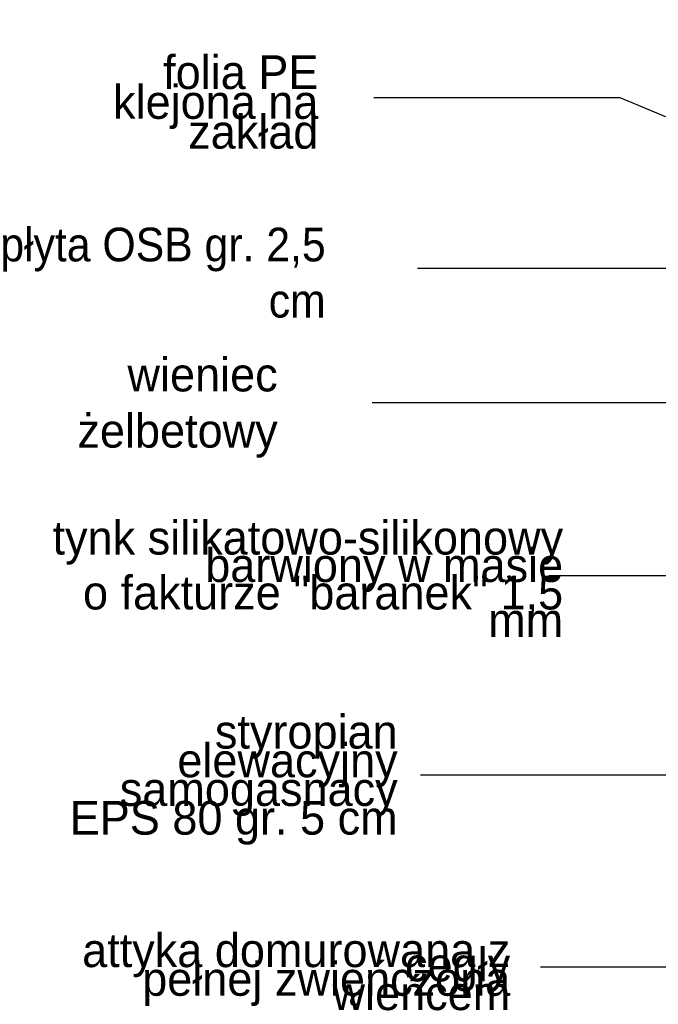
# Model space of a CAD drawing. Extents: x -109972 to -86652, y 98618 to 122888.
# Tile 41 of 74: x -93384 to -93004, y 107050 to 107634. Entities that reach past the tile are written whole.
import ezdxf

# ---------------------------------------------------------------- set-up
doc = ezdxf.new("R2010")
doc.units = 0
doc.header["$MEASUREMENT"] = 0
doc.layers.add('A-Opisy_Nr_Pióra__21', color=7, linetype='Continuous', lineweight=13)
doc.styles.add('GENERATED_STYLE_4', font='txt')
doc.dimstyles.new('GENERATED_STYLE__5', dxfattribs={"dimtxt": 0.18, "dimasz": 27.36, "dimexe": 0.18, "dimexo": 0.0625, "dimgap": 0.09, "dimtad": 0, "dimtih": 1, "dimtoh": 1, "dimdec": 4, "dimzin": 0, "dimdsep": 46, "dimcen": 0.09, "dimadec": 0, "dimazin": 0, "dimtfac": 1, "dimtdec": 4, "dimtmove": 0, "dimatfit": 3, "dimldrblk": 'ARROWHEAD_5', "dimfxl": 0, "dimtolj": 1, "dimtzin": 0, "dimarcsym": 0})

# ---------------------------------------------------------------- blocks, each defined once
blk = doc.blocks.new('ARROWHEAD_5')
at = {"color": 0, "linetype": 'Continuous', "lineweight": 0}
blk.add_line((0, 0), (-1, 0), dxfattribs=at)
blk.add_solid([(-1, 0.2679), (0, 0), (-1, -0.2679), (-1, 0.2679)], dxfattribs=at)

msp = doc.modelspace()

# ---------------------------------------------------------------- texts
at = {"layer": 'A-Opisy_Nr_Pióra__21', "linetype": 'Continuous', "char_height": 20, "attachment_point": 6, "style": 'GENERATED_STYLE_4'}
for s, insert, width, line_spacing_factor in [('{folia PE\\Pklejona na zakład}', (-93206.33, 107584.98), 178.2597, 0.530567), ('{tynk silikatowo-silikonowy \\Pbarwiony w masie \\Po fakturze "baranek" 1,5 mm}', (-93060.99, 107302.13), 291.012, 0.488612), ('{styropian elewacyjny\\Psamogasnacy\\PEPS 80 gr. 5 cm}', (-93159.27, 107182.87), 213.271, 0.510351), ('{attyka domurowana z cegły\\Ppełnej zwięńczona wieńcem}', (-93092.41, 107068.86), 286.118, 0.255176)]:
    msp.add_mtext(s, dxfattribs=dict(at, insert=insert, width=width, line_spacing_factor=line_spacing_factor))
for s, insert, width in [('{płyta OSB gr. 2,5 cm}', (-93201.94, 107483.72), 213.0831), ('{wieniec żelbetowy}', (-93230.51, 107403.69), 186.165)]:
    msp.add_mtext(s, dxfattribs=dict(at, insert=insert, width=width))

# ---------------------------------------------------------------- leaders
at = {"layer": 'A-Opisy_Nr_Pióra__21', "linetype": 'Continuous', "annotation_type": 0, "has_hookline": 1, "hookline_direction": 1}
for points, text_width in [([(-92650.12, 107508.03), (-93030.6, 107680.34), (-93175.01, 107680.34)], 131.43), ([(-92754.94, 107473.25), (-93027.2, 107587.66), (-93173.41, 107587.66)], 153.33), ([(-92919.78, 107486.4), (-93147.52, 107486.4)], 166.67), ([(-92811.88, 107406.55), (-93174.44, 107406.55)], 138.1), ([(-92917.03, 107304.02), (-93069.59, 107304.02)], 307.62), ([(-92885.01, 107185.73), (-93145.62, 107185.73)], 207.62), ([(-92633.7, 107071.72), (-93074.49, 107071.72)], 276.19)]:
    msp.add_leader(points, dimstyle='GENERATED_STYLE__5', dxfattribs=dict(at, text_width=text_width))

doc.saveas('drawing.dxf')
